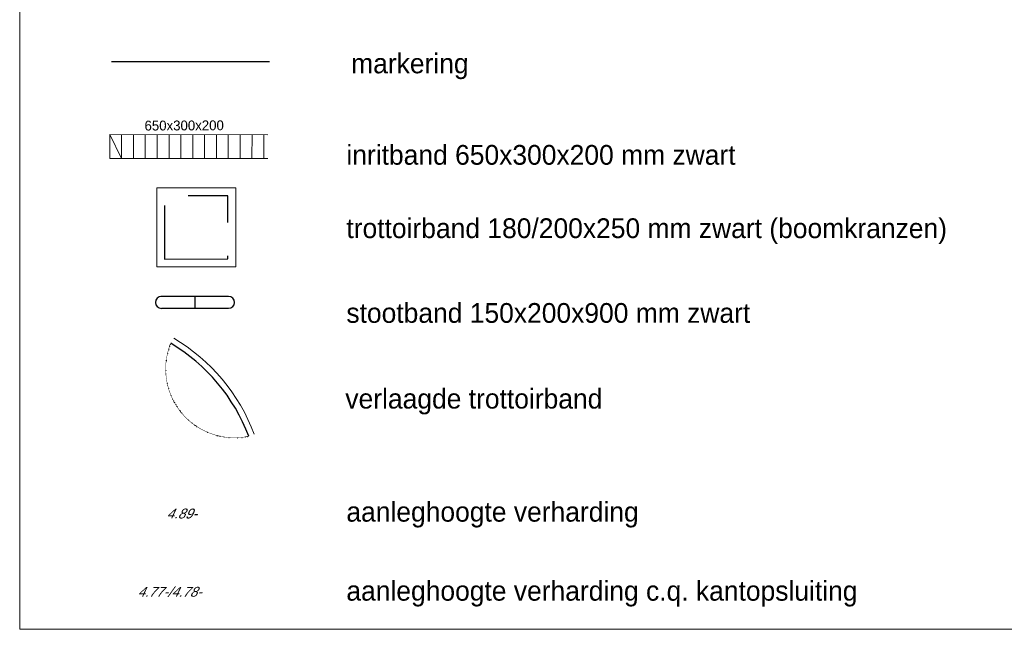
# Model space of a CAD drawing. Header units: millimetres. Extents: x -16321526 to -4431526, y 5084381 to 13484381.
# Tile 32 of 49: x -15805073 to -15555889, y 11610454 to 11764716. Entities that reach past the tile are written whole.
import ezdxf

# ---------------------------------------------------------------- set-up
doc = ezdxf.new("R2010")
doc.units = ezdxf.units.MM
for name, pattern in [('1-1(0 10)', [2, 1, -1]), ('DGN1', [1.260006, 0, -1.260006]), ('DGN3', [2.520012, 1.680008, -0.840004])]:
    doc.linetypes.add(name, pattern=pattern)
for name, color, linetype, lineweight in [('N-DI-Kadertekening', 7, 'Continuous', 30), ('N-TE-Hoogtematen bestrating-maaiveld', 7, 'Continuous', 0), ('N-TE-Tekst', 7, 'Continuous', 0), ('N-VH-Bestrating-Bandenlijn', 7, 'Continuous', 0)]:
    doc.layers.add(name, color=color, linetype=linetype, lineweight=lineweight)
doc.layers.add('N-MA-1-1-Streep 010', color=7, linetype='1-1(0 10)', lineweight=0, true_color=0xe69999)
doc.styles.add('0.25 (1 200)', font='dgn032.shx', dxfattribs={"height": 0.5})
doc.styles.add('Styledgn003', font='dgn003.shx')

# ---------------------------------------------------------------- blocks, each defined once
blk = doc.blocks.new('AnonymousCell2')
at = {"layer": 'N-VH-Bestrating-Bandenlijn', "linetype": 'Continuous', "lineweight": 30}
for p, q in [((0.848, 0.149), (-0.866, 0.148)), ((0.001, -0.152), (0, 0.149)), ((0.851, -0.151), (-0.85, -0.151))]:
    blk.add_line(p, q, dxfattribs=at)
for centre, start, end in [((-0.85, -0.001), 89.9351, 269.9351), ((0.85, 0), 270.1264, 90.1264)]:
    blk.add_arc(centre, 0.15, start, end, dxfattribs=at)
blk = doc.blocks.new('AnonymousCell3')
at = {"layer": 'N-VH-Bestrating-Bandenlijn', "linetype": 'Continuous', "lineweight": 0, "flags": 128}
blk.add_lwpolyline([(-0.999, -1), (1, -0.998), (1, 1.002), (-1, 1.001), (-0.999, -1)], dxfattribs=at)
at = {"layer": 'N-VH-Bestrating-Bandenlijn', "linetype": 'DGN3', "lineweight": 30, "flags": 128}
blk.add_lwpolyline([(-0.8, -0.799), (0.8, -0.798), (0.799, 0.802), (-0.8, 0.8), (-0.8, -0.799)], dxfattribs=at)

msp = doc.modelspace()

# ---------------------------------------------------------------- linework, layer by layer
at = {"layer": 'N-DI-Kadertekening', "lineweight": 13, "flags": 128}
msp.add_lwpolyline([(-15805070, 12844699), (-15428490, 12844698), (-15428493, 11610454), (-15805073, 11610455), (-15805070, 12844699)], dxfattribs=at)
at = {"layer": 'N-MA-1-1-Streep 010', "linetype": 'Continuous', "lineweight": 30}
msp.add_line((-15781810, 11754146), (-15741837, 11754144), dxfattribs=at)
at = {"layer": 'N-VH-Bestrating-Bandenlijn', "linetype": 'Continuous', "lineweight": 0}
for p, q in [((-15782288, 11735625), (-15782290, 11729620)), ((-15782288, 11735625), (-15779291, 11729630)), ((-15782288, 11735625), (-15742285, 11735619)), ((-15779289, 11735621), (-15779291, 11729630)), ((-15776298, 11735623), (-15776292, 11729626)), ((-15773285, 11735619), (-15773279, 11729622)), ((-15770293, 11735622), (-15770294, 11729617)), ((-15767280, 11735618), (-15767274, 11729620)), ((-15764288, 11735620), (-15764290, 11729616)), ((-15761296, 11735623), (-15761291, 11729625)), ((-15758283, 11735619), (-15758285, 11729614)), ((-15755298, 11735614), (-15755293, 11729617)), ((-15752286, 11735624), (-15752287, 11729620)), ((-15749301, 11735620), (-15749295, 11729622)), ((-15746281, 11735623), (-15746282, 11729618)), ((-15743296, 11735618), (-15743291, 11729621)), ((-15782290, 11729620), (-15742279, 11729622))]:
    msp.add_line(p, q, dxfattribs=at)
at = {"layer": 'N-VH-Bestrating-Bandenlijn', "linetype": 'DGN1', "lineweight": 30}
msp.add_arc((-15750719, 11676326), 17401, 157.99669, 281.97592, dxfattribs=at)
at = {"layer": 'N-VH-Bestrating-Bandenlijn', "linetype": 'Continuous', "lineweight": 30}
msp.add_arc((-15790608, 11642871), 46500, 20.69418, 59.27844, dxfattribs=at)
at = {"layer": 'N-VH-Bestrating-Bandenlijn', "linetype": 'Continuous', "lineweight": 0}
msp.add_arc((-15790608, 11642871), 48000, 20.69418, 59.27844, dxfattribs=at)

# ---------------------------------------------------------------- block references
at = {"linetype": 'Continuous', "lineweight": 0, "xscale": 10000, "yscale": 10000, "zscale": 10000}
for name, p in [('AnonymousCell3', (-15760402, 11712140)), ('AnonymousCell2', (-15760703, 11693178))]:
    msp.add_blockref(name, p, dxfattribs=at)

# ---------------------------------------------------------------- texts
at = {"layer": 'N-TE-Hoogtematen bestrating-maaiveld', "linetype": 'Continuous', "lineweight": 0, "char_height": 2500.02, "attachment_point": 7, "rotation": 359.99588, "line_spacing_factor": 0.8, "style": 'Styledgn003'}
for s, insert in [('{\\Fdgn000|c0;\\Q25;\\C256;4.89-}', (-15767923, 11638468)), ('{\\Fdgn000|c0;\\Q25;\\C256;4.77-/4.78-}', (-15775286, 11618663))]:
    msp.add_mtext(s, dxfattribs=dict(at, insert=insert))
at = {"layer": 'N-TE-Tekst', "char_height": 5000, "attachment_point": 7, "rotation": 359.99726, "line_spacing_factor": 0.8, "style": '0.25 (1 200)'}
for s, insert in [('{\\Fdgn000|c0;\\C256;markering}', (-15721187, 11749643)), ('{\\Fdgn000|c0;\\C256;inritband 650x300x200 mm zwart}', (-15722390, 11727945)), ('{\\Fdgn000|c0;\\C256;trottoirband 180/200x250 mm zwart (boomkranzen)}', (-15722393, 11707950)), ('{\\Fdgn000|c0;\\C256;stootband 150x200x900 mm zwart}', (-15722396, 11687941)), ('{\\Fdgn000|c0;\\C256;verlaagde trottoirband}', (-15722654, 11664809)), ('{\\Fdgn000|c0;\\C256;aanleghoogte verharding}', (-15722399, 11636189)), ('{\\Fdgn000|c0;\\C256;aanleghoogte verharding c.q. kantopsluiting}', (-15722402, 11616194))]:
    msp.add_mtext(s, dxfattribs=dict(at, insert=insert))
at = {"layer": 'N-VH-Bestrating-Bandenlijn', "insert": (-15773478, 11736629), "char_height": 2500.02, "attachment_point": 7, "rotation": 0.21935, "line_spacing_factor": 0.8, "style": 'Styledgn003'}
msp.add_mtext('{\\Fdgn000|c0;\\C256;650x300x200}', dxfattribs=at)

doc.saveas('drawing.dxf')
